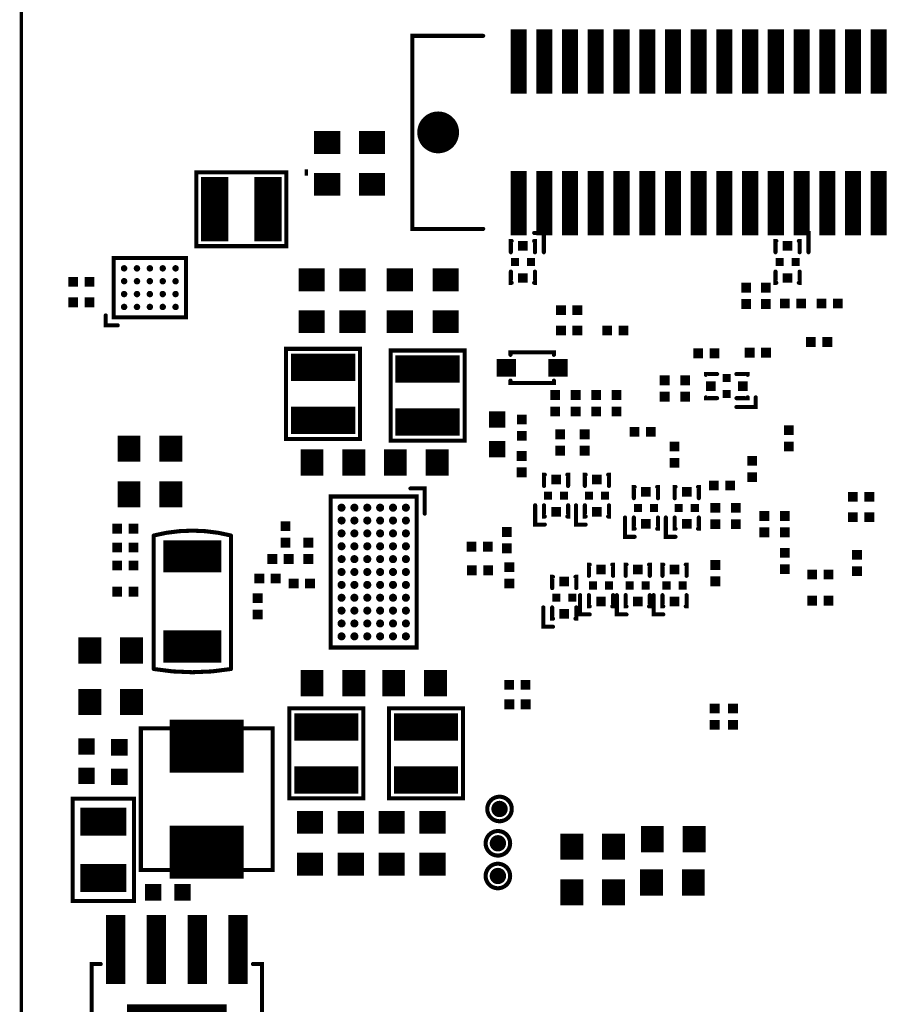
# Model space of a CAD drawing. Extents: x 63 to 129, y -4 to 99.
# Tile 66 of 69: x 63 to 90, y 44 to 75. Entities that reach past the tile are written whole.
import ezdxf

# ---------------------------------------------------------------- set-up
doc = ezdxf.new("R2010")
doc.units = 0
doc.layers.get('0').update_dxf_attribs({"linetype": 'CONTINUOUS'})
for name, color, linetype in [('BOARD_OUTLINE_00', 254, 'CONTINUOUS'), ('DRIL_NPLTE_THRU_12', 16, 'CONTINUOUS'), ('DRIL_PLTE_THRU_12', 16, 'CONTINUOUS'), ('DRIL_SYMBOL', 254, 'CONTINUOUS'), ('PADS_BOT', 1, 'CONTINUOUS'), ('PADS_INNER', 1, 'CONTINUOUS'), ('PART_BOT_2DLINE_00', 3, 'CONTINUOUS')]:
    doc.layers.add(name, color=color, linetype=linetype)

# ---------------------------------------------------------------- blocks, each defined once
blk = doc.blocks.new('BOARD_8')
at = {"layer": 'BOARD_OUTLINE_00', "const_width": 0.1016}
blk.add_lwpolyline([(4.3328, -4.8786), (58.3328, -4.8786), (58.3328, -89.8786), (4.3328, -89.8786), (4.3328, -50.3786), (9.7078, -50.3786), (9.7078, -42.5786), (4.3328, -42.5786)], close=True, dxfattribs=at)
blk = doc.blocks.new('SMOOTH_0$127')
at = {"const_width": 0.0635}
blk.add_lwpolyline([(-0.03175, 0, 1), (0.03175, 0, 1)], format="xyb", close=True, dxfattribs=at)
blk = doc.blocks.new('PART_BODY_BOT_1')
at = {"layer": 'PART_BOT_2DLINE_00', "const_width": 0.127}
for points in [[(-0.3, 0.65), (-0.9, 0.65), (-0.9, 0.35)], [(-0.3, 0.375), (-0.65, 0.375), (-0.65, 0.35)], [(0.3, 0.375), (0.65, 0.375), (0.65, 0.35)], [(-0.65, -0.35), (-0.65, -0.375), (-0.3, -0.375)], [(0.65, -0.35), (0.65, -0.375), (0.3, -0.375)]]:
    blk.add_lwpolyline(points, dxfattribs=at)
at = {"layer": 'PART_BOT_2DLINE_00'}
for p in [(-0.9, 0.65), (-0.3, 0.65), (-0.9, 0.35), (-0.65, 0.375), (-0.65, 0.35), (-0.3, 0.375), (0.3, 0.375), (0.65, 0.375), (0.65, 0.35), (-0.65, -0.35), (0.65, -0.35), (-0.65, -0.375), (-0.3, -0.375), (0.3, -0.375), (0.65, -0.375)]:
    blk.add_blockref('SMOOTH_0$127', p, dxfattribs=at)
blk = doc.blocks.new('DRIL_HOLE_0')
blk.add_lwpolyline([(0, 0, 1), (0, 0, 1)], format="xyb", close=True)
blk = doc.blocks.new('PAD_0')
blk.add_lwpolyline([(0, 0, 1), (0, 0, 1)], format="xyb", close=True)
blk = doc.blocks.new('PAD_1')
at = {"const_width": 0.3}
blk.add_lwpolyline([(-0.15, 0), (0.15, 0)], dxfattribs=at)
blk = doc.blocks.new('STK_BOT_43')
at = {"layer": 'DRIL_NPLTE_THRU_12'}
blk.add_blockref('DRIL_HOLE_0', (0, 0), dxfattribs=at)
at = {"layer": 'PADS_BOT'}
blk.add_blockref('PAD_1', (0, 0), dxfattribs=at)
at = {"layer": 'PADS_INNER'}
blk.add_blockref('PAD_0', (0, 0), dxfattribs=at)
blk = doc.blocks.new('PAD_2')
at = {"const_width": 0.25}
blk.add_lwpolyline([(-0.125, 0), (0.125, 0)], dxfattribs=at)
blk = doc.blocks.new('STK_BOT_42')
at = {"layer": 'DRIL_NPLTE_THRU_12'}
blk.add_blockref('DRIL_HOLE_0', (0, 0), dxfattribs=at)
at = {"layer": 'PADS_BOT'}
blk.add_blockref('PAD_2', (0, 0), dxfattribs=at)
at = {"layer": 'PADS_INNER'}
blk.add_blockref('PAD_0', (0, 0), dxfattribs=at)
blk = doc.blocks.new('SYM_BOT_9')
for name, p in [('PART_BODY_BOT_1', (0, 0)), ('STK_BOT_42', (0, 0.25)), ('STK_BOT_43', (-0.5, 0)), ('STK_BOT_43', (0.5, 0)), ('STK_BOT_42', (0, -0.25))]:
    blk.add_blockref(name, p)
blk = doc.blocks.new('PART_BOT_0')
blk.add_blockref('SYM_BOT_9', (0, 0))
blk = doc.blocks.new('PART_BOT_1')
blk.add_blockref('SYM_BOT_9', (0, 0))
blk = doc.blocks.new('PART_BOT_2')
blk.add_blockref('SYM_BOT_9', (0, 0))
blk = doc.blocks.new('PART_BOT_3')
blk.add_blockref('SYM_BOT_9', (0, 0))
blk = doc.blocks.new('PART_BOT_4')
blk.add_blockref('SYM_BOT_9', (0, 0))
blk = doc.blocks.new('PART_BOT_5')
blk.add_blockref('SYM_BOT_9', (0, 0))
blk = doc.blocks.new('PART_BOT_6')
blk.add_blockref('SYM_BOT_9', (0, 0))
blk = doc.blocks.new('PART_BOT_7')
blk.add_blockref('SYM_BOT_9', (0, 0))
blk = doc.blocks.new('PART_BOT_8')
blk.add_blockref('SYM_BOT_9', (0, 0))
blk = doc.blocks.new('PART_BODY_BOT_3')
at = {"layer": 'PART_BOT_2DLINE_00', "const_width": 0.127}
blk.add_lwpolyline([(-1.4, 1.15), (1.4, 1.15), (1.4, -1.15), (-1.4, -1.15)], close=True, dxfattribs=at)
at = {"layer": 'PART_BOT_2DLINE_00'}
for p in [(-1.4, 1.15), (1.4, 1.15), (-1.4, -1.15), (1.4, -1.15)]:
    blk.add_blockref('SMOOTH_0$127', p, dxfattribs=at)
blk = doc.blocks.new('PAD_3')
at = {"const_width": 0.85}
blk.add_lwpolyline([(-1, 0), (1, 0)], dxfattribs=at)
blk = doc.blocks.new('STK_BOT_45')
at = {"layer": 'DRIL_NPLTE_THRU_12'}
blk.add_blockref('DRIL_HOLE_0', (0, 0), dxfattribs=at)
at = {"layer": 'PADS_BOT', "rotation": 90}
blk.add_blockref('PAD_3', (0, 0), dxfattribs=at)
at = {"layer": 'PADS_INNER'}
blk.add_blockref('PAD_0', (0, 0), dxfattribs=at)
blk = doc.blocks.new('SYM_BOT_11')
for name, p in [('STK_BOT_45', (-0.825, 0)), ('STK_BOT_45', (0.825, 0)), ('PART_BODY_BOT_3', (0, 0))]:
    blk.add_blockref(name, p)
blk = doc.blocks.new('PART_BOT_14')
blk.add_blockref('SYM_BOT_11', (0, 0))
blk = doc.blocks.new('PART_BODY_BOT_7')
at = {"layer": 'PART_BOT_2DLINE_00', "const_width": 0.127}
blk.add_lwpolyline([(-0.865, 1.3725), (-1.1725, 1.3725), (-1.1725, 0.998)], dxfattribs=at)
blk.add_lwpolyline([(0.9225, 1.1225), (-0.9225, 1.1225), (-0.9225, -1.1225), (0.9225, -1.1225)], close=True, dxfattribs=at)
at = {"layer": 'PART_BOT_2DLINE_00'}
for p in [(-1.1725, 1.3725), (-0.865, 1.3725), (-1.1725, 0.998), (-0.9225, 1.1225), (0.9225, 1.1225), (-0.9225, -1.1225), (0.9225, -1.1225)]:
    blk.add_blockref('SMOOTH_0$127', p, dxfattribs=at)
blk = doc.blocks.new('PAD_4')
at = {"const_width": 0.1}
blk.add_lwpolyline([(0, -0.05, 1), (0, 0.05, 1)], format="xyb", close=True, dxfattribs=at)
blk = doc.blocks.new('STK_BOT_56')
at = {"layer": 'DRIL_NPLTE_THRU_12'}
blk.add_blockref('DRIL_HOLE_0', (0, 0), dxfattribs=at)
at = {"layer": 'PADS_BOT'}
blk.add_blockref('PAD_4', (0, 0), dxfattribs=at)
at = {"layer": 'PADS_INNER'}
blk.add_blockref('PAD_0', (0, 0), dxfattribs=at)
blk = doc.blocks.new('SYM_BOT_15')
for name, p in [('PART_BODY_BOT_7', (0, 0)), ('STK_BOT_56', (-0.6, 0.8)), ('STK_BOT_56', (-0.2, 0.8)), ('STK_BOT_56', (0.2, 0.8)), ('STK_BOT_56', (0.6, 0.8)), ('STK_BOT_56', (-0.6, 0.4)), ('STK_BOT_56', (-0.2, 0.4)), ('STK_BOT_56', (0.2, 0.4)), ('STK_BOT_56', (0.6, 0.4)), ('STK_BOT_56', (-0.6, 0)), ('STK_BOT_56', (-0.2, 0)), ('STK_BOT_56', (0.2, 0)), ('STK_BOT_56', (0.6, 0)), ('STK_BOT_56', (-0.6, -0.4)), ('STK_BOT_56', (-0.2, -0.4)), ('STK_BOT_56', (0.2, -0.4)), ('STK_BOT_56', (0.6, -0.4)), ('STK_BOT_56', (-0.6, -0.8)), ('STK_BOT_56', (-0.2, -0.8)), ('STK_BOT_56', (0.2, -0.8)), ('STK_BOT_56', (0.6, -0.8))]:
    blk.add_blockref(name, p)
blk = doc.blocks.new('PART_BOT_23')
blk.add_blockref('SYM_BOT_15', (0, 0))
blk = doc.blocks.new('PART_BOT_174')
blk.add_blockref('SYM_BOT_9', (0, 0))
blk = doc.blocks.new('PART_BOT_176')
blk.add_blockref('SYM_BOT_9', (0, 0))
blk = doc.blocks.new('PAD_5')
at = {"const_width": 0.3048}
blk.add_lwpolyline([(-0.1524, 0), (0.1524, 0)], dxfattribs=at)
blk = doc.blocks.new('STK_BOT_41')
at = {"layer": 'DRIL_NPLTE_THRU_12'}
blk.add_blockref('DRIL_HOLE_0', (0, 0), dxfattribs=at)
at = {"layer": 'PADS_BOT'}
blk.add_blockref('PAD_5', (0, 0), dxfattribs=at)
at = {"layer": 'PADS_INNER'}
blk.add_blockref('PAD_0', (0, 0), dxfattribs=at)
blk = doc.blocks.new('SYM_BOT_29')
for p in [(-0.254, 0), (0.254, 0)]:
    blk.add_blockref('STK_BOT_41', p)
blk = doc.blocks.new('PART_BOT_181')
blk.add_blockref('SYM_BOT_29', (0, 0))
blk = doc.blocks.new('PART_BOT_182')
blk.add_blockref('SYM_BOT_29', (0, 0))
blk = doc.blocks.new('PART_BOT_183')
blk.add_blockref('SYM_BOT_29', (0, 0))
blk = doc.blocks.new('PART_BOT_184')
blk.add_blockref('SYM_BOT_29', (0, 0))
blk = doc.blocks.new('PART_BOT_185')
blk.add_blockref('SYM_BOT_29', (0, 0))
blk = doc.blocks.new('PART_BOT_186')
blk.add_blockref('SYM_BOT_29', (0, 0))
blk = doc.blocks.new('PART_BOT_187')
blk.add_blockref('SYM_BOT_29', (0, 0))
blk = doc.blocks.new('PART_BOT_188')
blk.add_blockref('SYM_BOT_29', (0, 0))
blk = doc.blocks.new('PART_BOT_189')
blk.add_blockref('SYM_BOT_29', (0, 0))
blk = doc.blocks.new('PART_BOT_190')
blk.add_blockref('SYM_BOT_29', (0, 0))
blk = doc.blocks.new('PART_BOT_191')
blk.add_blockref('SYM_BOT_29', (0, 0))
blk = doc.blocks.new('PART_BOT_192')
blk.add_blockref('SYM_BOT_29', (0, 0))
blk = doc.blocks.new('PART_BOT_193')
blk.add_blockref('SYM_BOT_29', (0, 0))
blk = doc.blocks.new('PART_BOT_194')
blk.add_blockref('SYM_BOT_29', (0, 0))
blk = doc.blocks.new('PART_BOT_195')
blk.add_blockref('SYM_BOT_29', (0, 0))
blk = doc.blocks.new('PART_BOT_196')
blk.add_blockref('SYM_BOT_29', (0, 0))
blk = doc.blocks.new('PART_BOT_197')
blk.add_blockref('SYM_BOT_29', (0, 0))
blk = doc.blocks.new('PART_BOT_198')
blk.add_blockref('SYM_BOT_29', (0, 0))
blk = doc.blocks.new('PART_BOT_199')
blk.add_blockref('SYM_BOT_29', (0, 0))
blk = doc.blocks.new('PART_BOT_200')
blk.add_blockref('SYM_BOT_29', (0, 0))
blk = doc.blocks.new('PART_BOT_201')
blk.add_blockref('SYM_BOT_29', (0, 0))
blk = doc.blocks.new('PART_BOT_202')
blk.add_blockref('SYM_BOT_29', (0, 0))
blk = doc.blocks.new('PART_BOT_203')
blk.add_blockref('SYM_BOT_29', (0, 0))
blk = doc.blocks.new('PART_BOT_204')
blk.add_blockref('SYM_BOT_29', (0, 0))
blk = doc.blocks.new('PART_BOT_205')
blk.add_blockref('SYM_BOT_29', (0, 0))
blk = doc.blocks.new('PART_BOT_206')
blk.add_blockref('SYM_BOT_29', (0, 0))
blk = doc.blocks.new('PART_BOT_207')
blk.add_blockref('SYM_BOT_29', (0, 0))
blk = doc.blocks.new('PART_BOT_227')
blk.add_blockref('SYM_BOT_29', (0, 0))
blk = doc.blocks.new('PART_BOT_228')
blk.add_blockref('SYM_BOT_29', (0, 0))
blk = doc.blocks.new('PART_BOT_229')
blk.add_blockref('SYM_BOT_29', (0, 0))
blk = doc.blocks.new('PART_BOT_230')
blk.add_blockref('SYM_BOT_29', (0, 0))
blk = doc.blocks.new('PART_BOT_231')
blk.add_blockref('SYM_BOT_29', (0, 0))
blk = doc.blocks.new('PAD_6')
at = {"const_width": 0.508}
blk.add_lwpolyline([(-0.254, 0), (0.254, 0)], dxfattribs=at)
blk = doc.blocks.new('STK_BOT_33')
at = {"layer": 'DRIL_PLTE_THRU_12'}
blk.add_blockref('DRIL_HOLE_0', (0, 0), dxfattribs=at)
at = {"layer": 'PADS_BOT'}
blk.add_blockref('PAD_6', (0, 0), dxfattribs=at)
at = {"layer": 'PADS_INNER'}
blk.add_blockref('PAD_0', (0, 0), dxfattribs=at)
blk = doc.blocks.new('SYM_BOT_30')
for p in [(-0.4572, 0), (0.4572, 0)]:
    blk.add_blockref('STK_BOT_33', p)
blk = doc.blocks.new('PART_BOT_251')
blk.add_blockref('SYM_BOT_30', (0, 0))
blk = doc.blocks.new('PAD_7')
at = {"const_width": 0.7112}
blk.add_lwpolyline([(-0.4064, 0), (0.4064, 0)], dxfattribs=at)
blk = doc.blocks.new('STK_BOT_40')
at = {"layer": 'DRIL_NPLTE_THRU_12'}
blk.add_blockref('DRIL_HOLE_0', (0, 0), dxfattribs=at)
at = {"layer": 'PADS_BOT', "rotation": 90}
blk.add_blockref('PAD_7', (0, 0), dxfattribs=at)
at = {"layer": 'PADS_INNER'}
blk.add_blockref('PAD_0', (0, 0), dxfattribs=at)
blk = doc.blocks.new('SYM_BOT_31')
for p in [(-0.65, 0), (0.65, 0)]:
    blk.add_blockref('STK_BOT_40', p)
blk = doc.blocks.new('PART_BOT_267')
blk.add_blockref('SYM_BOT_31', (0, 0))
blk = doc.blocks.new('PART_BOT_268')
blk.add_blockref('SYM_BOT_31', (0, 0))
blk = doc.blocks.new('PART_BOT_269')
blk.add_blockref('SYM_BOT_31', (0, 0))
blk = doc.blocks.new('PART_BOT_270')
blk.add_blockref('SYM_BOT_31', (0, 0))
blk = doc.blocks.new('PART_BOT_271')
blk.add_blockref('SYM_BOT_31', (0, 0))
blk = doc.blocks.new('PART_BOT_272')
blk.add_blockref('SYM_BOT_31', (0, 0))
blk = doc.blocks.new('PART_BOT_273')
blk.add_blockref('SYM_BOT_31', (0, 0))
blk = doc.blocks.new('PART_BOT_274')
blk.add_blockref('SYM_BOT_31', (0, 0))
blk = doc.blocks.new('PART_BOT_275')
blk.add_blockref('SYM_BOT_31', (0, 0))
blk = doc.blocks.new('PART_BOT_276')
blk.add_blockref('SYM_BOT_31', (0, 0))
blk = doc.blocks.new('PART_BOT_277')
blk.add_blockref('SYM_BOT_31', (0, 0))
blk = doc.blocks.new('PART_BOT_279')
blk.add_blockref('SYM_BOT_31', (0, 0))
blk = doc.blocks.new('PART_BOT_282')
blk.add_blockref('SYM_BOT_31', (0, 0))
blk = doc.blocks.new('PART_BOT_283')
blk.add_blockref('SYM_BOT_31', (0, 0))
blk = doc.blocks.new('SYM_BOT_34')
for p in [(-0.65, 0), (0.65, 0)]:
    blk.add_blockref('STK_BOT_40', p)
blk = doc.blocks.new('PART_BOT_302')
blk.add_blockref('SYM_BOT_34', (0, 0))
blk = doc.blocks.new('PART_BOT_303')
blk.add_blockref('SYM_BOT_34', (0, 0))
blk = doc.blocks.new('PART_BOT_304')
blk.add_blockref('SYM_BOT_29', (0, 0))
blk = doc.blocks.new('PART_BOT_306')
blk.add_blockref('SYM_BOT_29', (0, 0))
blk = doc.blocks.new('PART_BOT_310')
blk.add_blockref('SYM_BOT_34', (0, 0))
blk = doc.blocks.new('PART_BOT_311')
blk.add_blockref('SYM_BOT_34', (0, 0))
blk = doc.blocks.new('PART_BOT_312')
blk.add_blockref('SYM_BOT_34', (0, 0))
blk = doc.blocks.new('PART_BOT_313')
blk.add_blockref('SYM_BOT_34', (0, 0))
blk = doc.blocks.new('PART_BOT_319')
blk.add_blockref('SYM_BOT_29', (0, 0))
blk = doc.blocks.new('PART_BOT_372')
blk.add_blockref('SYM_BOT_30', (0, 0))
blk = doc.blocks.new('PART_BOT_373')
blk.add_blockref('SYM_BOT_34', (0, 0))
blk = doc.blocks.new('PART_BOT_374')
blk.add_blockref('SYM_BOT_34', (0, 0))
blk = doc.blocks.new('PART_BOT_376')
blk.add_blockref('SYM_BOT_30', (0, 0))
blk = doc.blocks.new('PART_BODY_BOT_91')
at = {"layer": 'PART_BOT_2DLINE_00', "const_width": 0.127}
blk.add_lwpolyline([(-1.5875, -0.9525), (1.5875, -0.9525), (1.5875, 0.9525), (-1.5875, 0.9525)], close=True, dxfattribs=at)
at = {"layer": 'PART_BOT_2DLINE_00'}
for p in [(-1.5875, 0.9525), (1.5875, 0.9525), (-1.5875, -0.9525), (1.5875, -0.9525)]:
    blk.add_blockref('SMOOTH_0$127', p, dxfattribs=at)
blk = doc.blocks.new('PAD_8')
at = {"const_width": 0.8636}
blk.add_lwpolyline([(-0.7112, 0), (0.7112, 0)], dxfattribs=at)
blk = doc.blocks.new('STK_BOT_71')
at = {"layer": 'DRIL_NPLTE_THRU_12'}
blk.add_blockref('DRIL_HOLE_0', (0, 0), dxfattribs=at)
at = {"layer": 'PADS_BOT', "rotation": 90}
blk.add_blockref('PAD_8', (0, 0), dxfattribs=at)
at = {"layer": 'PADS_INNER'}
blk.add_blockref('PAD_0', (0, 0), dxfattribs=at)
blk = doc.blocks.new('SYM_BOT_44')
for name, p in [('PART_BODY_BOT_91', (0, 0)), ('STK_BOT_71', (-0.875, 0)), ('STK_BOT_71', (0.875, 0))]:
    blk.add_blockref(name, p)
blk = doc.blocks.new('PART_BOT_377')
blk.add_blockref('SYM_BOT_44', (0, 0))
blk = doc.blocks.new('PART_BODY_BOT_114')
at = {"layer": 'PART_BOT_2DLINE_00', "const_width": 0.127}
blk.add_lwpolyline([(-2.2, 2.05), (2.2, 2.05), (2.2, -2.05), (-2.2, -2.05)], close=True, dxfattribs=at)
at = {"layer": 'PART_BOT_2DLINE_00'}
for p in [(-2.2, 2.05), (2.2, 2.05), (-2.2, -2.05), (2.2, -2.05)]:
    blk.add_blockref('SMOOTH_0$127', p, dxfattribs=at)
blk = doc.blocks.new('PAD_13')
at = {"const_width": 1.65}
blk.add_lwpolyline([(-1.15, 0), (1.15, 0)], dxfattribs=at)
blk = doc.blocks.new('STK_BOT_260')
at = {"layer": 'DRIL_NPLTE_THRU_12'}
blk.add_blockref('DRIL_HOLE_0', (0, 0), dxfattribs=at)
at = {"layer": 'PADS_BOT', "rotation": 90}
blk.add_blockref('PAD_13', (0, 0), dxfattribs=at)
at = {"layer": 'PADS_INNER'}
blk.add_blockref('PAD_0', (0, 0), dxfattribs=at)
blk = doc.blocks.new('SYM_BOT_67')
for name, p in [('STK_BOT_260', (-1.65, 0)), ('PART_BODY_BOT_114', (0, 0)), ('STK_BOT_260', (1.65, 0))]:
    blk.add_blockref(name, p)
blk = doc.blocks.new('PART_BOT_427')
blk.add_blockref('SYM_BOT_67', (0, 0))
blk = doc.blocks.new('STK_BOT_46')
at = {"layer": 'DRIL_PLTE_THRU_12'}
blk.add_blockref('DRIL_HOLE_0', (0, 0), dxfattribs=at)
at = {"layer": 'PADS_BOT'}
blk.add_blockref('PAD_5', (0, 0), dxfattribs=at)
at = {"layer": 'PADS_INNER'}
blk.add_blockref('PAD_0', (0, 0), dxfattribs=at)
blk = doc.blocks.new('SYM_BOT_12')
for p in [(-0.254, 0), (0.254, 0)]:
    blk.add_blockref('STK_BOT_46', p)
blk = doc.blocks.new('PART_BOT_441')
blk.add_blockref('SYM_BOT_12', (0, 0))
blk = doc.blocks.new('SYM_BOT_41')
for p in [(-0.4572, 0), (0.4572, 0)]:
    blk.add_blockref('STK_BOT_33', p)
blk = doc.blocks.new('PART_BOT_518')
blk.add_blockref('SYM_BOT_41', (0, 0))
blk = doc.blocks.new('PART_BODY_BOT_118')
at = {"layer": 'PART_BOT_2DLINE_00', "const_width": 0.127}
blk.add_lwpolyline([(-2.1, -1.2), (2.05, -1.2, 0.125886), (2.05, 1.2), (-2.1, 1.2, 0.083972)], format="xyb", close=True, dxfattribs=at)
at = {"layer": 'PART_BOT_2DLINE_00'}
for p in [(-2.1, 1.2), (2.05, 1.2), (-2.1, -1.2), (2.05, -1.2)]:
    blk.add_blockref('SMOOTH_0$127', p, dxfattribs=at)
blk = doc.blocks.new('PAD_15')
at = {"const_width": 1}
blk.add_lwpolyline([(-0.9, 0), (0.9, 0)], dxfattribs=at)
blk = doc.blocks.new('STK_BOT_217')
at = {"layer": 'DRIL_NPLTE_THRU_12'}
blk.add_blockref('DRIL_HOLE_0', (0, 0), dxfattribs=at)
at = {"layer": 'PADS_BOT', "rotation": 90}
blk.add_blockref('PAD_15', (0, 0), dxfattribs=at)
at = {"layer": 'PADS_INNER'}
blk.add_blockref('PAD_0', (0, 0), dxfattribs=at)
blk = doc.blocks.new('SYM_BOT_71')
for name, p in [('PART_BODY_BOT_118', (0, 0)), ('STK_BOT_217', (-1.4, 0)), ('STK_BOT_217', (1.4, 0))]:
    blk.add_blockref(name, p)
blk = doc.blocks.new('PART_BOT_520')
blk.add_blockref('SYM_BOT_71', (0, 0))
blk = doc.blocks.new('PART_BODY_BOT_121')
at = {"layer": 'PART_BOT_2DLINE_00', "const_width": 0.127}
blk.add_lwpolyline([(-0.381, 0, 1), (0.381, 0, 1)], format="xyb", close=True, dxfattribs=at)
blk = doc.blocks.new('PAD_16')
at = {"const_width": 0.254}
blk.add_lwpolyline([(0, -0.127, 1), (0, 0.127, 1)], format="xyb", close=True, dxfattribs=at)
blk = doc.blocks.new('STK_BOT_264')
at = {"layer": 'DRIL_NPLTE_THRU_12'}
blk.add_blockref('DRIL_HOLE_0', (0, 0), dxfattribs=at)
at = {"layer": 'PADS_BOT'}
blk.add_blockref('PAD_16', (0, 0), dxfattribs=at)
at = {"layer": 'PADS_INNER'}
blk.add_blockref('PAD_0', (0, 0), dxfattribs=at)
blk = doc.blocks.new('SYM_BOT_74')
for name in ['PART_BODY_BOT_121', 'STK_BOT_264']:
    blk.add_blockref(name, (0, 0))
blk = doc.blocks.new('PART_BOT_529')
blk.add_blockref('SYM_BOT_74', (0, 0))
blk = doc.blocks.new('PART_BOT_530')
blk.add_blockref('SYM_BOT_74', (0, 0))
blk = doc.blocks.new('PART_BODY_BOT_134')
at = {"layer": 'PART_BOT_2DLINE_00', "const_width": 0.127}
for points in [[(-2.3645, 2.45), (-2.65, 2.45), (-2.65, -2.45), (-2.3645, -2.45)], [(2.3645, 2.45), (2.65, 2.45), (2.65, -2.45), (2.3645, -2.45)], [(-2.9, -1.4764), (-2.9, -2.7), (-2.3645, -2.7)]]:
    blk.add_lwpolyline(points, dxfattribs=at)
at = {"layer": 'PART_BOT_2DLINE_00'}
for p in [(-2.65, 2.45), (-2.3645, 2.45), (2.3645, 2.45), (2.65, 2.45), (-2.9, -1.4764), (-2.65, -2.45), (-2.3645, -2.45), (2.3645, -2.45), (2.65, -2.45), (-2.9, -2.7), (-2.3645, -2.7)]:
    blk.add_blockref('SMOOTH_0$127', p, dxfattribs=at)
blk = doc.blocks.new('PAD_26')
at = {"const_width": 0.6}
blk.add_lwpolyline([(-1.075, 0), (1.075, 0)], dxfattribs=at)
blk = doc.blocks.new('STK_BOT_352')
at = {"layer": 'DRIL_NPLTE_THRU_12'}
blk.add_blockref('DRIL_HOLE_0', (0, 0), dxfattribs=at)
at = {"layer": 'PADS_BOT', "rotation": 90}
blk.add_blockref('PAD_26', (0, 0), dxfattribs=at)
at = {"layer": 'PADS_INNER'}
blk.add_blockref('PAD_0', (0, 0), dxfattribs=at)
blk = doc.blocks.new('PAD_27')
at = {"const_width": 2.4}
blk.add_lwpolyline([(-1.55, 0), (1.55, 0)], dxfattribs=at)
blk = doc.blocks.new('STK_BOT_219')
at = {"layer": 'DRIL_NPLTE_THRU_12'}
blk.add_blockref('DRIL_HOLE_0', (0, 0), dxfattribs=at)
at = {"layer": 'PADS_BOT'}
blk.add_blockref('PAD_27', (0, 0), dxfattribs=at)
at = {"layer": 'PADS_INNER'}
blk.add_blockref('PAD_0', (0, 0), dxfattribs=at)
blk = doc.blocks.new('SYM_BOT_87')
for name, p in [('STK_BOT_352', (-1.905, 2.9)), ('STK_BOT_352', (-0.635, 2.9)), ('STK_BOT_352', (0.635, 2.9)), ('STK_BOT_352', (1.905, 2.9)), ('PART_BODY_BOT_134', (0, 0)), ('STK_BOT_219', (0, 0)), ('STK_BOT_352', (-1.905, -2.9)), ('STK_BOT_352', (-0.635, -2.9)), ('STK_BOT_352', (0.635, -2.9)), ('STK_BOT_352', (1.905, -2.9))]:
    blk.add_blockref(name, p)
blk = doc.blocks.new('PART_BOT_550')
blk.add_blockref('SYM_BOT_87', (0, 0))
blk = doc.blocks.new('PART_BOT_587')
blk.add_blockref('SYM_BOT_29', (0, 0))
blk = doc.blocks.new('PART_BOT_588')
blk.add_blockref('SYM_BOT_29', (0, 0))
blk = doc.blocks.new('PART_BOT_589')
blk.add_blockref('SYM_BOT_29', (0, 0))
blk = doc.blocks.new('PART_BOT_609')
blk.add_blockref('SYM_BOT_11', (0, 0))
blk = doc.blocks.new('PART_BOT_610')
blk.add_blockref('SYM_BOT_11', (0, 0))
blk = doc.blocks.new('PART_BOT_611')
blk.add_blockref('SYM_BOT_11', (0, 0))
blk = doc.blocks.new('PART_BOT_612')
blk.add_blockref('SYM_BOT_11', (0, 0))
blk = doc.blocks.new('PART_BODY_BOT_138')
at = {"layer": 'PART_BOT_2DLINE_00', "const_width": 0.127}
blk.add_lwpolyline([(-1.815, 1.5875), (-2.597, 1.5875), (-2.597, 1.142)], dxfattribs=at)
blk.add_lwpolyline([(2.347, 1.3375), (-2.347, 1.3375), (-2.347, -1.3375), (2.347, -1.3375)], close=True, dxfattribs=at)
at = {"layer": 'PART_BOT_2DLINE_00'}
for p in [(-2.597, 1.5875), (-1.815, 1.5875), (-2.347, 1.3375), (2.347, 1.3375), (-2.597, 1.142), (-2.347, -1.3375), (2.347, -1.3375)]:
    blk.add_blockref('SMOOTH_0$127', p, dxfattribs=at)
blk = doc.blocks.new('PAD_31')
at = {"const_width": 0.125}
blk.add_lwpolyline([(0, -0.0625, 1), (0, 0.0625, 1)], format="xyb", close=True, dxfattribs=at)
blk = doc.blocks.new('STK_BOT_55')
at = {"layer": 'DRIL_NPLTE_THRU_12'}
blk.add_blockref('DRIL_HOLE_0', (0, 0), dxfattribs=at)
at = {"layer": 'PADS_BOT'}
blk.add_blockref('PAD_31', (0, 0), dxfattribs=at)
at = {"layer": 'PADS_INNER'}
blk.add_blockref('PAD_0', (0, 0), dxfattribs=at)
blk = doc.blocks.new('SYM_BOT_91')
for name, p in [('PART_BODY_BOT_138', (0, 0)), ('STK_BOT_55', (-2, 1)), ('STK_BOT_55', (-1.6, 1)), ('STK_BOT_55', (-1.2, 1)), ('STK_BOT_55', (-0.8, 1)), ('STK_BOT_55', (-0.4, 1)), ('STK_BOT_55', (0, 1)), ('STK_BOT_55', (0.4, 1)), ('STK_BOT_55', (0.8, 1)), ('STK_BOT_55', (1.2, 1)), ('STK_BOT_55', (1.6, 1)), ('STK_BOT_55', (2, 1)), ('STK_BOT_55', (-2, 0.6)), ('STK_BOT_55', (-1.6, 0.6)), ('STK_BOT_55', (-1.2, 0.6)), ('STK_BOT_55', (-0.8, 0.6)), ('STK_BOT_55', (-0.4, 0.6)), ('STK_BOT_55', (0, 0.6)), ('STK_BOT_55', (0.4, 0.6)), ('STK_BOT_55', (0.8, 0.6)), ('STK_BOT_55', (1.2, 0.6)), ('STK_BOT_55', (1.6, 0.6)), ('STK_BOT_55', (2, 0.6)), ('STK_BOT_55', (-2, 0.2)), ('STK_BOT_55', (-1.6, 0.2)), ('STK_BOT_55', (-1.2, 0.2)), ('STK_BOT_55', (-0.8, 0.2)), ('STK_BOT_55', (-0.4, 0.2)), ('STK_BOT_55', (0, 0.2)), ('STK_BOT_55', (0.4, 0.2)), ('STK_BOT_55', (0.8, 0.2)), ('STK_BOT_55', (1.2, 0.2)), ('STK_BOT_55', (1.6, 0.2)), ('STK_BOT_55', (2, 0.2)), ('STK_BOT_55', (-2, -0.2)), ('STK_BOT_55', (-1.6, -0.2)), ('STK_BOT_55', (-1.2, -0.2)), ('STK_BOT_55', (-0.8, -0.2)), ('STK_BOT_55', (-0.4, -0.2)), ('STK_BOT_55', (0, -0.2)), ('STK_BOT_55', (0.4, -0.2)), ('STK_BOT_55', (0.8, -0.2)), ('STK_BOT_55', (1.2, -0.2)), ('STK_BOT_55', (1.6, -0.2)), ('STK_BOT_55', (2, -0.2)), ('STK_BOT_55', (-2, -0.6)), ('STK_BOT_55', (-1.6, -0.6)), ('STK_BOT_55', (-1.2, -0.6)), ('STK_BOT_55', (-0.8, -0.6)), ('STK_BOT_55', (-0.4, -0.6)), ('STK_BOT_55', (0, -0.6)), ('STK_BOT_55', (0.4, -0.6)), ('STK_BOT_55', (0.8, -0.6)), ('STK_BOT_55', (1.2, -0.6)), ('STK_BOT_55', (1.6, -0.6)), ('STK_BOT_55', (2, -0.6)), ('STK_BOT_55', (-2, -1)), ('STK_BOT_55', (-1.6, -1)), ('STK_BOT_55', (-1.2, -1)), ('STK_BOT_55', (-0.8, -1)), ('STK_BOT_55', (-0.4, -1)), ('STK_BOT_55', (0, -1)), ('STK_BOT_55', (0.4, -1)), ('STK_BOT_55', (0.8, -1)), ('STK_BOT_55', (1.2, -1)), ('STK_BOT_55', (1.6, -1)), ('STK_BOT_55', (2, -1))]:
    blk.add_blockref(name, p)
blk = doc.blocks.new('PART_BOT_615')
blk.add_blockref('SYM_BOT_91', (0, 0))
blk = doc.blocks.new('PART_BOT_621')
blk.add_blockref('SYM_BOT_12', (0, 0))
blk = doc.blocks.new('PART_BOT_622')
blk.add_blockref('SYM_BOT_12', (0, 0))
blk = doc.blocks.new('PART_BOT_623')
blk.add_blockref('SYM_BOT_12', (0, 0))
blk = doc.blocks.new('PART_BOT_624')
blk.add_blockref('SYM_BOT_12', (0, 0))
blk = doc.blocks.new('PART_BOT_627')
blk.add_blockref('SYM_BOT_12', (0, 0))
blk = doc.blocks.new('PART_BOT_628')
blk.add_blockref('SYM_BOT_12', (0, 0))
blk = doc.blocks.new('PART_BOT_629')
blk.add_blockref('SYM_BOT_12', (0, 0))
blk = doc.blocks.new('PART_BOT_630')
blk.add_blockref('SYM_BOT_12', (0, 0))
blk = doc.blocks.new('PART_BOT_640')
blk.add_blockref('SYM_BOT_12', (0, 0))
blk = doc.blocks.new('PART_BOT_641')
blk.add_blockref('SYM_BOT_12', (0, 0))
blk = doc.blocks.new('PART_BOT_642')
blk.add_blockref('SYM_BOT_12', (0, 0))
blk = doc.blocks.new('PART_BOT_643')
blk.add_blockref('SYM_BOT_12', (0, 0))
blk = doc.blocks.new('PART_BOT_644')
blk.add_blockref('SYM_BOT_12', (0, 0))
blk = doc.blocks.new('PART_BOT_645')
blk.add_blockref('SYM_BOT_12', (0, 0))
blk = doc.blocks.new('PART_BOT_646')
blk.add_blockref('SYM_BOT_12', (0, 0))
blk = doc.blocks.new('PART_BOT_647')
blk.add_blockref('SYM_BOT_12', (0, 0))
blk = doc.blocks.new('PART_BODY_BOT_141')
at = {"layer": 'PART_BOT_2DLINE_00', "const_width": 0.127}
for points in [[(-0.675, 0.4), (-0.675, 0.475), (0.675, 0.475), (0.675, 0.4)], [(0.675, -0.4), (0.675, -0.475), (-0.675, -0.475), (-0.675, -0.4)]]:
    blk.add_lwpolyline(points, dxfattribs=at)
at = {"layer": 'PART_BOT_2DLINE_00'}
for p in [(-0.675, 0.475), (-0.675, 0.4), (0.675, 0.475), (0.675, 0.4), (-0.675, -0.4), (-0.675, -0.475), (0.675, -0.4), (0.675, -0.475)]:
    blk.add_blockref('SMOOTH_0$127', p, dxfattribs=at)
blk = doc.blocks.new('PAD_11')
at = {"const_width": 0.55}
blk.add_lwpolyline([(-0.3, 0), (0.3, 0)], dxfattribs=at)
blk = doc.blocks.new('STK_BOT_258')
at = {"layer": 'DRIL_NPLTE_THRU_12'}
blk.add_blockref('DRIL_HOLE_0', (0, 0), dxfattribs=at)
at = {"layer": 'PADS_BOT'}
blk.add_blockref('PAD_11', (0, 0), dxfattribs=at)
at = {"layer": 'PADS_INNER'}
blk.add_blockref('PAD_0', (0, 0), dxfattribs=at)
blk = doc.blocks.new('SYM_BOT_94')
for name, p in [('PART_BODY_BOT_141', (0, 0)), ('STK_BOT_258', (-0.8, 0)), ('STK_BOT_258', (0.8, 0))]:
    blk.add_blockref(name, p)
blk = doc.blocks.new('PART_BOT_661')
blk.add_blockref('SYM_BOT_94', (0, 0))
blk = doc.blocks.new('PAD_37')
blk.add_lwpolyline([(0, 0), (0, 0)])
blk = doc.blocks.new('PAD_38')
at = {"const_width": 0.1016}
blk.add_lwpolyline([(-0.0508, 0), (0.0508, 0)], dxfattribs=at)
blk = doc.blocks.new('STK_BOT_72')
at = {"layer": 'DRIL_NPLTE_THRU_12'}
blk.add_blockref('DRIL_HOLE_0', (0, 0), dxfattribs=at)
at = {"layer": 'PADS_BOT'}
blk.add_blockref('PAD_38', (0, 0), dxfattribs=at)
at = {"layer": 'PADS_INNER'}
blk.add_blockref('PAD_37', (0, 0), dxfattribs=at)
blk = doc.blocks.new('SYM_BOT_92')
for p in [(-0.0508, 0), (0.0508, 0)]:
    blk.add_blockref('STK_BOT_72', p)
blk = doc.blocks.new('PART_BOT_713')
blk.add_blockref('SYM_BOT_92', (0, 0))
blk = doc.blocks.new('PART_BOT_756')
blk.add_blockref('SYM_BOT_74', (0, 0))
blk = doc.blocks.new('PART_BODY_BOT_99')
at = {"layer": 'PART_BOT_2DLINE_00', "const_width": 0.127}
blk.add_lwpolyline([(-12.7, 3), (-14.9, 3), (-14.9, -3), (-12.7, -3)], dxfattribs=at)
at = {"layer": 'PART_BOT_2DLINE_00'}
for p in [(-14.9, 3), (-12.7, 3), (-14.9, -3), (-12.7, -3)]:
    blk.add_blockref('SMOOTH_0$127', p, dxfattribs=at)
blk = doc.blocks.new('PAD_42')
at = {"const_width": 0.5}
blk.add_lwpolyline([(-1, 0), (1, 0)], dxfattribs=at)
blk = doc.blocks.new('STK_BOT_356')
at = {"layer": 'DRIL_NPLTE_THRU_12'}
blk.add_blockref('DRIL_HOLE_0', (0, 0), dxfattribs=at)
at = {"layer": 'PADS_BOT', "rotation": 90}
blk.add_blockref('PAD_42', (0, 0), dxfattribs=at)
at = {"layer": 'PADS_INNER'}
blk.add_blockref('PAD_0', (0, 0), dxfattribs=at)
blk = doc.blocks.new('DRIL_SYMBOL_1$3')
at = {"layer": 'DRIL_SYMBOL', "const_width": 0.0508}
for points in [[(-0.254, 0), (0.254, 0)], [(0, -0.254), (0, 0.254)]]:
    blk.add_lwpolyline(points, dxfattribs=at)
blk = doc.blocks.new('DRIL_HOLE_1$3')
at = {"const_width": 0.65}
blk.add_lwpolyline([(-0.325, 0, 1), (0.325, 0, 1)], format="xyb", close=True, dxfattribs=at)
blk.add_blockref('DRIL_SYMBOL_1$3', (0, 0))
blk = doc.blocks.new('PAD_43')
at = {"const_width": 0.65}
blk.add_lwpolyline([(0, -0.325, 1), (0, 0.325, 1)], format="xyb", close=True, dxfattribs=at)
blk = doc.blocks.new('STK_BOT_212')
at = {"layer": 'DRIL_NPLTE_THRU_12'}
blk.add_blockref('DRIL_HOLE_1$3', (0, 0), dxfattribs=at)
at = {"layer": 'PADS_BOT'}
blk.add_blockref('PAD_43', (0, 0), dxfattribs=at)
at = {"layer": 'PADS_INNER'}
blk.add_blockref('PAD_43', (0, 0), dxfattribs=at)
blk = doc.blocks.new('SYM_BOT_52')
for name, p in [('STK_BOT_356', (-11.6, 2.2)), ('STK_BOT_356', (-10.8, 2.2)), ('STK_BOT_356', (-10, 2.2)), ('STK_BOT_356', (-9.2, 2.2)), ('STK_BOT_356', (-8.4, 2.2)), ('STK_BOT_356', (-7.6, 2.2)), ('STK_BOT_356', (-6.8, 2.2)), ('STK_BOT_356', (-6, 2.2)), ('STK_BOT_356', (-5.2, 2.2)), ('STK_BOT_356', (-4.4, 2.2)), ('STK_BOT_356', (-3.6, 2.2)), ('STK_BOT_356', (-2.8, 2.2)), ('STK_BOT_356', (-2, 2.2)), ('STK_BOT_356', (-1.2, 2.2)), ('STK_BOT_356', (-0.4, 2.2)), ('PART_BODY_BOT_99', (0, 0)), ('STK_BOT_212', (-14.1, 0)), ('STK_BOT_356', (-11.6, -2.2)), ('STK_BOT_356', (-10.8, -2.2)), ('STK_BOT_356', (-10, -2.2)), ('STK_BOT_356', (-9.2, -2.2)), ('STK_BOT_356', (-8.4, -2.2)), ('STK_BOT_356', (-7.6, -2.2)), ('STK_BOT_356', (-6.8, -2.2)), ('STK_BOT_356', (-6, -2.2)), ('STK_BOT_356', (-5.2, -2.2)), ('STK_BOT_356', (-4.4, -2.2)), ('STK_BOT_356', (-3.6, -2.2)), ('STK_BOT_356', (-2.8, -2.2)), ('STK_BOT_356', (-2, -2.2)), ('STK_BOT_356', (-1.2, -2.2)), ('STK_BOT_356', (-0.4, -2.2))]:
    blk.add_blockref(name, p)
blk = doc.blocks.new('PART_BOT_761')
blk.add_blockref('SYM_BOT_52', (0, 0))
blk = doc.blocks.new('PART_BOT_764')
blk.add_blockref('SYM_BOT_12', (0, 0))

msp = doc.modelspace()

# ---------------------------------------------------------------- block references
at = {"xscale": -1}
msp.add_blockref('BOARD_8', (121.329, 89.879), dxfattribs=at)
for name, p in [('PART_BOT_761', (90.057, 71.12)), ('PART_BOT_14', (69.838, 68.732)), ('PART_BOT_630', (64.86, 66.472)), ('PART_BOT_629', (64.86, 65.837)), ('PART_BOT_231', (88.132, 65.799)), ('PART_BOT_228', (80.029, 65.596)), ('PART_BOT_229', (80.029, 64.961)), ('PART_BOT_187', (87.801, 64.606)), ('PART_BOT_661', (78.881, 63.805)), ('PART_BOT_196', (84.296, 64.25)), ('PART_BOT_198', (85.896, 64.275)), ('PART_BOT_184', (82.315, 61.812)), ('PART_BOT_310', (72.683, 60.858)), ('PART_BOT_205', (84.783, 60.141)), ('PART_BOT_441', (89.107, 59.792)), ('PART_BOT_622', (66.231, 58.801)), ('PART_BOT_621', (66.231, 58.217)), ('PART_BOT_643', (71.057, 57.861)), ('PART_BOT_624', (66.231, 57.658)), ('PART_BOT_647', (77.255, 57.506)), ('PART_BOT_641', (71.718, 57.099)), ('PART_BOT_623', (66.231, 56.845)), ('PART_BOT_374', (65.774, 55.016)), ('PART_BOT_302', (72.683, 54)), ('PART_BOT_373', (65.774, 53.416)), ('PART_BOT_529', (77.865, 50.089)), ('PART_BOT_530', (77.814, 49.022)), ('PART_BOT_756', (77.814, 48.006)), ('PART_BOT_372', (67.552, 47.498)), ('PART_BOT_550', (67.832, 42.819))]:
    msp.add_blockref(name, p)
for name, p, rotation in [('PART_BOT_267', (72.505, 70.155), 90.00000000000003), ('PART_BOT_279', (73.902, 70.155), 90.00000000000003), ('PART_BOT_713', (71.861, 69.875), 270), ('PART_BOT_176', (78.592, 67.094), 270), ('PART_BOT_174', (86.821, 67.094), 270), ('PART_BOT_23', (66.993, 66.294), 90.00000000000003), ('PART_BOT_269', (72.023, 65.888), 90.00000000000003), ('PART_BOT_268', (73.293, 65.888), 90.00000000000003), ('PART_BOT_270', (74.766, 65.888), 90.00000000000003), ('PART_BOT_271', (76.188, 65.888), 90.00000000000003), ('PART_BOT_306', (85.535, 66.04), 270), ('PART_BOT_304', (86.145, 66.04), 270), ('PART_BOT_230', (86.989, 65.799), 180), ('PART_BOT_183', (81.468, 64.96), 180), ('PART_BOT_610', (72.378, 62.992), 90.00000000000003), ('PART_BOT_609', (75.629, 62.941), 90.00000000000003), ('PART_BOT_199', (83.001, 63.158), 90.00000000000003), ('PART_BOT_197', (83.636, 63.158), 90.00000000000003), ('PART_BOT_8', (84.931, 63.234), 180), ('PART_BOT_186', (79.597, 62.701), 270), ('PART_BOT_189', (80.232, 62.701), 270), ('PART_BOT_182', (80.867, 62.701), 270), ('PART_BOT_188', (81.502, 62.701), 270), ('PART_BOT_251', (77.794, 61.735), 270), ('PART_BOT_203', (78.556, 61.939), 270), ('PART_BOT_200', (86.862, 61.608), 270), ('PART_BOT_312', (66.993, 61.29), 180), ('PART_BOT_185', (79.75, 61.481), 270), ('PART_BOT_190', (80.512, 61.481), 270), ('PART_BOT_311', (75.274, 60.858), 180), ('PART_BOT_191', (83.306, 61.1), 90.00000000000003), ('PART_BOT_319', (78.554, 60.808), 90.00000000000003), ('PART_BOT_201', (85.717, 60.655), 90.00000000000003), ('PART_BOT_313', (66.993, 59.868), 180), ('PART_BOT_1', (79.623, 59.83), 90.00000000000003), ('PART_BOT_3', (80.893, 59.83), 90.00000000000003), ('PART_BOT_615', (73.953, 57.455), 270), ('PART_BOT_2', (82.417, 59.449), 90.00000000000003), ('PART_BOT_0', (83.687, 59.449), 90.00000000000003), ('PART_BOT_204', (84.576, 59.195), 90.00000000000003), ('PART_BOT_202', (85.211, 59.195), 90.00000000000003), ('PART_BOT_192', (86.1, 58.941), 90.00000000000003), ('PART_BOT_195', (86.735, 58.941), 90.00000000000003), ('PART_BOT_644', (71.21, 58.623), 270), ('PART_BOT_640', (89.107, 59.157), 180), ('PART_BOT_520', (68.314, 56.54), 90.00000000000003), ('PART_BOT_589', (78.093, 58.445), 270), ('PART_BOT_642', (71.921, 58.115), 270), ('PART_BOT_645', (77.246, 58.242), 180), ('PART_BOT_193', (86.735, 57.798), 90.00000000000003), ('PART_BOT_764', (88.98, 57.734), 270), ('PART_BOT_646', (78.169, 57.353), 270), ('PART_BOT_194', (84.576, 57.417), 90.00000000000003), ('PART_BOT_7', (81.02, 57.036), 90.00000000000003), ('PART_BOT_6', (82.163, 57.036), 90.00000000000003), ('PART_BOT_5', (83.306, 57.036), 90.00000000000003), ('PART_BOT_587', (70.651, 57.252), 180), ('PART_BOT_4', (79.877, 56.655), 90.00000000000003), ('PART_BOT_206', (87.837, 57.379), 180), ('PART_BOT_588', (70.346, 56.388), 90.00000000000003), ('PART_BOT_207', (87.837, 56.566), 180), ('PART_BOT_303', (75.223, 54), 180), ('PART_BOT_627', (78.42, 53.95), 180), ('PART_BOT_612', (72.48, 51.816), 270), ('PART_BOT_611', (75.579, 51.816), 270), ('PART_BOT_628', (78.423, 53.34), 180), ('PART_BOT_181', (84.554, 52.959), 90.00000000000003), ('PART_BOT_227', (85.126, 52.959), 90.00000000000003), ('PART_BOT_427', (68.762, 50.394), 90.00000000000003), ('PART_BOT_376', (65.028, 51.574), 90.00000000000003), ('PART_BOT_518', (66.044, 51.548), 90.00000000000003), ('PART_BOT_377', (65.546, 48.819), 270), ('PART_BOT_277', (71.972, 49.022), 270), ('PART_BOT_275', (73.242, 49.022), 270), ('PART_BOT_274', (74.512, 49.022), 270), ('PART_BOT_276', (75.782, 49.022), 270), ('PART_BOT_272', (83.265, 49.149), 180), ('PART_BOT_282', (80.76, 48.92), 180), ('PART_BOT_273', (83.24, 47.803), 180), ('PART_BOT_283', (80.76, 47.498), 180)]:
    msp.add_blockref(name, p, dxfattribs=dict(rotation=rotation))

doc.saveas('drawing.dxf')
